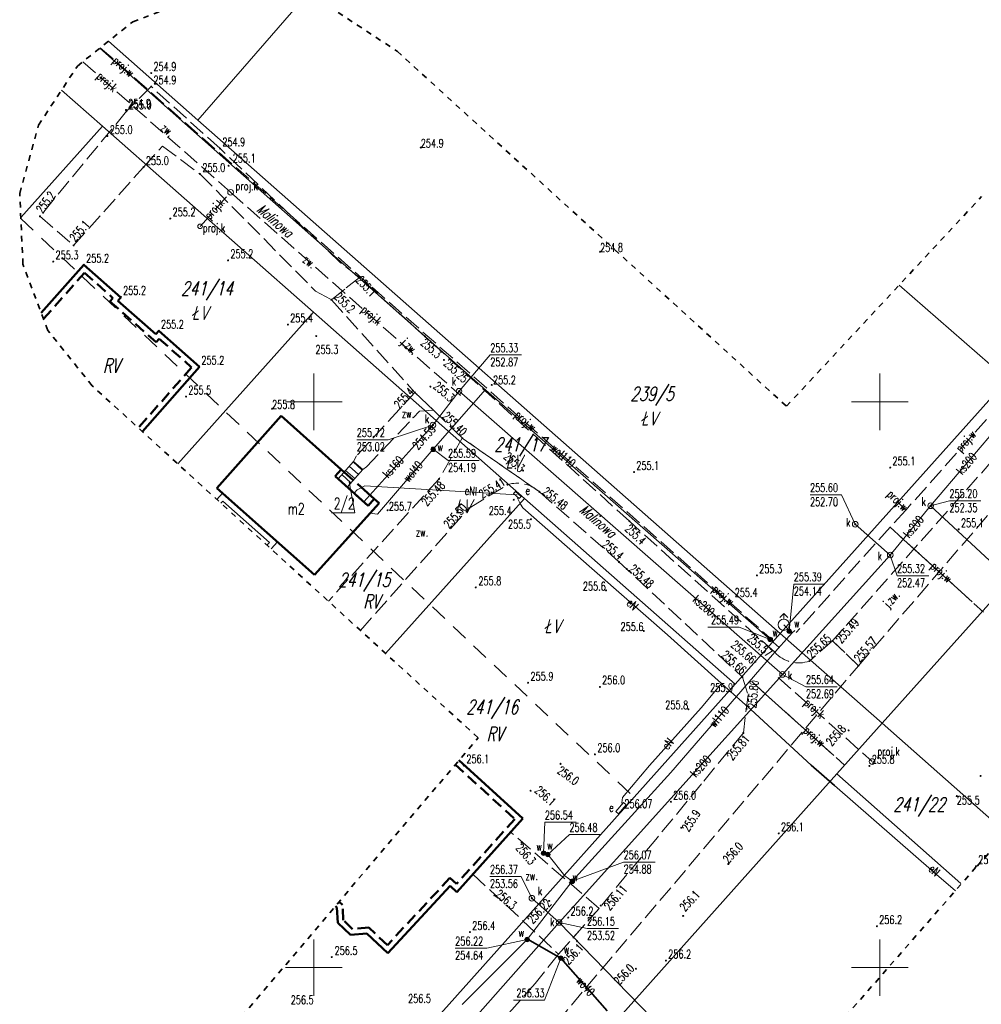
# Model space of a CAD drawing. Header units: metres. Extents: x 7443272 to 7443636, y 5636784 to 5637178.
# Tile 8 of 17: x 7443474 to 7443559, y 5636897 to 5636984. Entities that reach past the tile are written whole.
import ezdxf
from ezdxf.enums import TextEntityAlignment as Align

# ---------------------------------------------------------------- set-up
doc = ezdxf.new("R2010")
doc.units = ezdxf.units.M
doc.header["$MEASUREMENT"] = 0
for name, pattern in [('1', [0]), ('1_OTBB', [0]), ('1_OTKJ', [2, 1.5, -0.5]), ('1_OTKU', [2, 1.5, -0.5]), ('1_SUEP_A', [0]), ('1_SUES', [0]), ('1_SUKP', [0]), ('1_SULO', [0]), ('1_SUPP_P', [2, 1.5, -0.5]), ('1_SUUP_P', [0]), ('1_SUWP', [0]), ('2_EGBU_A', [0]), ('2_OTBB', [0]), ('2_OTBB_W', [1.5, 1, -0.5]), ('2_OTKJ', [2, 1.5, -0.5]), ('2_OTKU', [2, 1.5, -0.5]), ('2_SUEP_A', [0]), ('2_SUES', [0]), ('2_SUKP', [0]), ('2_SULO', [0]), ('2_SUPP_P', [2, 1.5, -0.5]), ('2_SUUP_P', [0]), ('2_SUWP', [0]), ('3', [1, 0.5, -0.5]), ('3_EGBA', [2.5, 2, -0.5]), ('3_EGBS', [0]), ('3_EGBSG', [0]), ('3_EGBT', [0]), ('3_EGBU_A', [0]), ('3_SUUP_P', [0]), ('4', [2.5, 1.5, -1])]:
    doc.linetypes.add(name, pattern=pattern)
doc.layers.get('0').update_dxf_attribs({"color": 250, "linetype": 'CONTINUOUS', "lineweight": 100})
for name, color, linetype, lineweight, true_color in [('EADOD_T_0', 7, 'CONTINUOUS', 18, 0x7d7d7d), ('OTBB_L_1', 7, '1_OTBB', 50, 0x7d7d7d), ('OTK_E_T_0', 7, 'CONTINUOUS', 0, 0x7d7d7d), ('OTK_E_T_3', 7, 'CONTINUOUS', 0, 0x7d7d7d), ('OTK_L_0', 7, '1_OTKJ', 18, 0x7d7d7d), ('OTK_L_4', 7, '1_OTKU', 18, 0x7d7d7d), ('OTR_T_0', 7, 'CONTINUOUS', 18, 0x7d7d7d), ('OTR_T_1', 7, 'CONTINUOUS', 18, 0x7d7d7d), ('P_SUL_L_1', 7, '2_SUUP_P', 35, 0x7d7d7d), ('SUL_L_1', 7, '2_SULO', 35, 0x7d7d7d)]:
    doc.layers.add(name, color=color, linetype=linetype, lineweight=lineweight, true_color=true_color)
for name, color, linetype, lineweight in [('EGBB_E_T_0', 7, 'CONTINUOUS', 20), ('EGBB_L_0', 7, '2_EGBU_A', 50), ('EGBC_E_T_3', 7, 'CONTINUOUS', 20), ('EGBC_L_3', 7, '3_EGBA', 50), ('EGBE_L_0', 7, '3_EGBT', 18), ('EGBE_L_3', 7, '3_EGBS', 18), ('EUZOU_T_0', 96, 'CONTINUOUS', 25), ('EUZPU_L_4', 96, '4', 18), ('GRANICE_EWID_L_0', 3, '1', 18), ('KRZYZE_L_0', 7, '1', 0), ('NUMERY_DZIALEK_T_0', 3, 'CONTINUOUS', 25), ('P_SUK_E_T_6', 34, 'CONTINUOUS', 0), ('P_SUK_L_5', 34, '3_SUUP_P', 18), ('P_SUK_T_3', 34, 'CONTINUOUS', 18), ('P_SUKP_E_T_0', 34, 'CONTINUOUS', 0), ('P_SUKP_L_0', 34, '2_SUPP_P', 18), ('P_SUWP_E_T_0', 5, 'CONTINUOUS', 0), ('P_SUWP_L_0', 5, '2_SUPP_P', 18), ('SUE_E_T_1', 1, 'CONTINUOUS', 0), ('SUE_L_1', 1, '2_SUES', 18), ('SUEP_E_T_0', 1, 'CONTINUOUS', 0), ('SUEP_L_0', 1, '2_SUEP_A', 18), ('SUK_E_T_4', 34, 'CONTINUOUS', 0), ('SUK_T_3', 34, 'CONTINUOUS', 18), ('SUKP_E_T_0', 34, 'CONTINUOUS', 0), ('SUKP_L_0', 34, '2_SUKP', 18), ('SUKR_T_0', 34, 'CONTINUOUS', 18), ('SUW_E_T_2', 5, 'CONTINUOUS', 0), ('SUW_T_2', 5, 'CONTINUOUS', 18), ('SUW_T_5', 5, 'CONTINUOUS', 18), ('SUWP_E_T_0', 5, 'CONTINUOUS', 0), ('SUWP_L_0', 5, '2_SUWP', 18), ('SUWR_T_0', 5, 'CONTINUOUS', 18), ('ZAKRES_L_2', 1, '3', 35)]:
    doc.layers.add(name, color=color, linetype=linetype, lineweight=lineweight)
doc.styles.get("Standard").update_dxf_attribs({"font": 'Simplex.SHX', "width": 0.75})

# ---------------------------------------------------------------- blocks, each defined once
blk = doc.blocks.new('1_SUKS')
at = {"linetype": 'Continuous'}
blk.add_circle((0, 0), 0.25, dxfattribs=at)
blk = doc.blocks.new('1_SUPS')
at = {"linetype": 'Continuous'}
blk.add_circle((0, 0), 0.0625, dxfattribs=at)
blk = doc.blocks.new('1_SUWW')
at = {"linetype": 'Continuous'}
for radius in [0.2, 0.175, 0.15, 0.125, 0.1, 0.075, 0.05, 0.025, 0.00715]:
    blk.add_circle((0, 0), radius, dxfattribs=at)
blk = doc.blocks.new('1_SUWH')
at = {"linetype": 'Continuous'}
for p, q in [((0, 1), (-0.35355, 0.64645)), ((0, 1), (0.35355, 0.64645)), ((0, 0.5), (0, 1))]:
    blk.add_line(p, q, dxfattribs=at)
blk.add_circle((0, 0), 0.5, dxfattribs=at)
blk = doc.blocks.new('2_OTRN')
at = {"linetype": 'Continuous'}
blk.add_circle((0, 0), 0.045, dxfattribs=at)
blk = doc.blocks.new('2_OTRS')
at = {"linetype": 'Continuous'}
blk.add_circle((0, 0), 0.045, dxfattribs=at)

msp = doc.modelspace()

# ---------------------------------------------------------------- linework, layer by layer
at = {"layer": 'EGBB_L_0', "linetype": '3_EGBU_A'}
for p, q in [((7443497.111, 5636948.752), (7443491.419, 5636942.378)), ((7443502.407, 5636944.03), (7443497.111, 5636948.752)), ((7443501.867, 5636943.425), (7443502.407, 5636944.03)), ((7443504.793, 5636940.816), (7443501.867, 5636943.425)), ((7443491.419, 5636942.378), (7443500.044, 5636934.703)), ((7443505.332, 5636941.421), (7443504.793, 5636940.816)), ((7443505.75, 5636941.048), (7443505.332, 5636941.421)), ((7443500.044, 5636934.703), (7443505.75, 5636941.048))]:
    msp.add_line(p, q, dxfattribs=at)
at = {"layer": 'EGBC_E_T_3', "linetype": 'Continuous'}
for p in [(7443503.101, 5636942.917), (7443501.542, 5636940.184)]:
    msp.add_line(p, (7443503.605, 5636940.184), dxfattribs=at)
at = {"layer": 'EGBC_L_3', "linetype": '3_EGBA'}
for p, q in [((7443502.407, 5636944.03), (7443501.867, 5636943.425)), ((7443505.332, 5636941.421), (7443502.407, 5636944.03)), ((7443501.867, 5636943.425), (7443504.793, 5636940.816)), ((7443504.793, 5636940.816), (7443505.332, 5636941.421))]:
    msp.add_line(p, q, dxfattribs=at)
at = {"layer": 'EGBE_L_0', "linetype": '3_EGBT'}
for p, q in [((7443491.912, 5636941.939), (7443491.41, 5636941.379)), ((7443491.78, 5636941.042), (7443491.952, 5636941.234)), ((7443496.77, 5636937.616), (7443491.912, 5636941.939)), ((7443491.952, 5636941.234), (7443496.062, 5636937.577)), ((7443496.062, 5636937.577), (7443495.844, 5636937.334)), ((7443496.214, 5636936.997), (7443496.77, 5636937.616))]:
    msp.add_line(p, q, dxfattribs=at)
at = {"layer": 'EGBE_L_3', "linetype": '3_EGBSG'}
msp.add_line((7443503.504, 5636944.738), (7443502.126, 5636943.194), dxfattribs=at)
at = {"layer": 'EGBE_L_3', "linetype": '3_EGBS'}
for p, q in [((7443503.458, 5636944.686), (7443504.267, 5636943.964)), ((7443504.316, 5636944.019), (7443503.504, 5636944.738)), ((7443502.792, 5636943.94), (7443503.602, 5636943.218)), ((7443502.936, 5636942.472), (7443504.316, 5636944.019)), ((7443503.125, 5636944.313), (7443503.934, 5636943.591)), ((7443502.126, 5636943.194), (7443502.936, 5636942.472)), ((7443502.459, 5636943.567), (7443503.269, 5636942.845))]:
    msp.add_line(p, q, dxfattribs=at)
msp.add_point((7443502.126, 5636943.194), dxfattribs=at)
at = {"layer": 'EUZPU_L_4', "linetype": '4'}
msp.add_line((7443474.105, 5636966.188), (7443528.276, 5636915.074), dxfattribs=at)
at = {"layer": 'GRANICE_EWID_L_0', "linetype": '1'}
for p, q in [((7443498.819, 5636985.325), (7443489.75, 5636974.9)), ((7443481.854, 5636981.873), (7443489.75, 5636974.9)), ((7443477.703, 5636977.549), (7443481.33, 5636974.35)), ((7443481.33, 5636974.35), (7443474.101, 5636966.273)), ((7443481.33, 5636974.35), (7443499.96, 5636957.91)), ((7443541.2, 5636929.53), (7443489.75, 5636974.9)), ((7443561.26, 5636951.97), (7443551.708, 5636960.315)), ((7443499.96, 5636957.91), (7443487.972, 5636944.514)), ((7443499.96, 5636957.91), (7443518.6, 5636941.47)), ((7443561.26, 5636951.97), (7443541.2, 5636929.53)), ((7443550.2, 5636921.59), (7443570.3, 5636944.08)), ((7443518.6, 5636941.47), (7443506.334, 5636927.766)), ((7443518.6, 5636941.47), (7443537.2, 5636925.06)), ((7443541.2, 5636929.53), (7443537.2, 5636925.06)), ((7443550.2, 5636921.59), (7443541.2, 5636929.53)), ((7443537.2, 5636925.06), (7443500.42, 5636883.9)), ((7443550.2, 5636921.59), (7443546.2, 5636917.12)), ((7443550.2, 5636921.59), (7443561.24, 5636911.832)), ((7443546.2, 5636917.12), (7443509.39, 5636875.93)), ((7443546.2, 5636917.12), (7443557.154, 5636907.44))]:
    msp.add_line(p, q, dxfattribs=at)
at = {"layer": 'KRZYZE_L_0', "linetype": '1'}
for p, q in [((7443500, 5636947.5), (7443500, 5636952.5)), ((7443550, 5636947.5), (7443550, 5636952.5)), ((7443497.5, 5636950), (7443502.5, 5636950)), ((7443547.5, 5636950), (7443552.5, 5636950)), ((7443500, 5636897.5), (7443500, 5636902.5)), ((7443550, 5636897.5), (7443550, 5636902.5)), ((7443497.5, 5636900), (7443502.5, 5636900)), ((7443547.5, 5636900), (7443552.5, 5636900))]:
    msp.add_line(p, q, dxfattribs=at)
at = {"layer": 'OTBB_L_1', "linetype": '2_OTBB'}
for p, q in [((7443479.672, 5636962.109), (7443475.913, 5636957.852)), ((7443482.948, 5636959.217), (7443479.672, 5636962.109)), ((7443482.681, 5636958.915), (7443482.948, 5636959.217)), ((7443486.018, 5636955.969), (7443482.681, 5636958.915)), ((7443486.286, 5636956.273), (7443486.018, 5636955.969)), ((7443489.899, 5636953.084), (7443486.286, 5636956.273)), ((7443484.849, 5636947.363), (7443489.899, 5636953.084)), ((7443518.44, 5636913.17), (7443512.812, 5636918.321)), ((7443512.62, 5636906.68), (7443518.44, 5636913.17)), ((7443506.52, 5636901.29), (7443512.037, 5636907.222)), ((7443512.037, 5636907.222), (7443512.62, 5636906.68)), ((7443501.899, 5636905.439), (7443502.03, 5636905.32)), ((7443502.03, 5636905.32), (7443502.1, 5636903.97)), ((7443502.1, 5636903.97), (7443503.24, 5636902.89)), ((7443503.24, 5636902.89), (7443504.66, 5636903.02)), ((7443504.66, 5636903.02), (7443506.52, 5636901.29))]:
    msp.add_line(p, q, dxfattribs=at)
at = {"layer": 'OTBB_L_1', "linetype": '2_OTBB_W'}
for p, q in [((7443476.113, 5636957.322), (7443479.716, 5636961.404)), ((7443479.716, 5636961.404), (7443482.242, 5636959.173)), ((7443482.242, 5636959.173), (7443481.975, 5636958.871)), ((7443481.975, 5636958.871), (7443486.062, 5636955.263)), ((7443486.062, 5636955.263), (7443486.33, 5636955.567)), ((7443486.33, 5636955.567), (7443489.193, 5636953.04)), ((7443489.193, 5636953.04), (7443484.479, 5636947.7)), ((7443512.488, 5636917.939), (7443517.737, 5636913.135)), ((7443517.737, 5636913.135), (7443512.588, 5636907.393)), ((7443512.012, 5636907.929), (7443506.494, 5636901.997)), ((7443512.588, 5636907.393), (7443512.012, 5636907.929)), ((7443502.519, 5636905.551), (7443502.222, 5636905.821)), ((7443502.589, 5636904.196), (7443502.519, 5636905.551)), ((7443503.42, 5636903.408), (7443502.589, 5636904.196)), ((7443504.837, 5636903.538), (7443503.42, 5636903.408)), ((7443506.494, 5636901.997), (7443504.837, 5636903.538))]:
    msp.add_line(p, q, dxfattribs=at)
at = {"layer": 'OTK_L_0', "linetype": '2_OTKJ'}
for p, q in [((7443504.015, 5636960.999), (7443501.55, 5636959.017)), ((7443527.87, 5636939.45), (7443504.015, 5636960.999)), ((7443501.55, 5636959.017), (7443508.914, 5636950.828)), ((7443508.914, 5636950.828), (7443510.567, 5636949.253)), ((7443510.567, 5636949.253), (7443513.108, 5636946.791)), ((7443513.108, 5636946.791), (7443519.916, 5636942.045)), ((7443559.962, 5636944.831), (7443545.819, 5636928.886)), ((7443548.098, 5636926.675), (7443562.18, 5636943.052)), ((7443519.916, 5636942.045), (7443526.95, 5636935.86)), ((7443540.716, 5636927.867), (7443527.87, 5636939.45)), ((7443526.95, 5636935.86), (7443537.855, 5636925.673)), ((7443545.819, 5636928.886), (7443543.774, 5636927.094)), ((7443545.819, 5636928.886), (7443548.098, 5636926.675)), ((7443548.098, 5636926.675), (7443545.819, 5636928.886)), ((7443525.388, 5636899.81), (7443548.098, 5636926.675)), ((7443537.855, 5636925.673), (7443538.35, 5636924.1)), ((7443538.35, 5636924.1), (7443537.938, 5636920.739)), ((7443537.938, 5636920.739), (7443534.242, 5636916.242)), ((7443534.242, 5636916.242), (7443530.196, 5636911.32)), ((7443530.196, 5636911.32), (7443525.196, 5636905.236)), ((7443525.196, 5636905.236), (7443521.61, 5636901.196)), ((7443521.61, 5636901.196), (7443519.543, 5636898.601)), ((7443511.122, 5636882.934), (7443525.388, 5636899.81)), ((7443519.543, 5636898.601), (7443514.59, 5636892.98))]:
    msp.add_line(p, q, dxfattribs=at)
msp.add_arc((7443542.827, 5636929.781), 2.85, 222.20968, 289.41825, dxfattribs=at)
at = {"layer": 'OTK_L_4', "linetype": '2_OTKU'}
for p, q in [((7443485.623, 5636977.859), (7443483.437, 5636975.674)), ((7443491.706, 5636972.382), (7443485.623, 5636977.859)), ((7443483.437, 5636975.674), (7443475.795, 5636966.4)), ((7443484.949, 5636970.734), (7443486.619, 5636972.604)), ((7443486.619, 5636972.604), (7443489.943, 5636970.12)), ((7443502.33, 5636962.31), (7443491.706, 5636972.382)), ((7443478.766, 5636963.814), (7443484.949, 5636970.734)), ((7443489.943, 5636970.12), (7443500.13, 5636959.78)), ((7443475.795, 5636966.4), (7443478.766, 5636963.814)), ((7443504.015, 5636960.999), (7443502.33, 5636962.31)), ((7443501.55, 5636959.017), (7443504.015, 5636960.999)), ((7443500.13, 5636959.78), (7443501.55, 5636959.017)), ((7443508.914, 5636950.828), (7443503.764, 5636945.228)), ((7443510.567, 5636949.253), (7443508.914, 5636950.828)), ((7443504.634, 5636944.256), (7443509.329, 5636949.167)), ((7443509.329, 5636949.167), (7443510.567, 5636949.253)), ((7443513.108, 5636946.791), (7443511.052, 5636943.184)), ((7443519.916, 5636942.045), (7443513.108, 5636946.791)), ((7443503.764, 5636945.228), (7443503.504, 5636944.738)), ((7443503.504, 5636944.738), (7443504.316, 5636944.019)), ((7443504.316, 5636944.019), (7443504.634, 5636944.256)), ((7443511.052, 5636943.184), (7443501.273, 5636932.383)), ((7443513.72, 5636940.614), (7443517.099, 5636942.681)), ((7443504.102, 5636929.802), (7443513.72, 5636940.614)), ((7443517.375, 5636911.983), (7443514.045, 5636908.269)), ((7443525.196, 5636905.236), (7443517.375, 5636911.983)), ((7443514.045, 5636908.269), (7443521.61, 5636901.196)), ((7443521.61, 5636901.196), (7443525.196, 5636905.236))]:
    msp.add_line(p, q, dxfattribs=at)
msp.add_arc((7443517.954, 5636939.913), 2.897, 47.38573, 107.1693, dxfattribs=at)
at = {"layer": 'P_SUK_L_5', "linetype": '1_SUUP_P'}
msp.add_circle((7443489.94, 5636965.503), 0.2, dxfattribs=at)
at = {"layer": 'P_SUKP_L_0', "linetype": '1_SUPP_P'}
for p, q in [((7443479.572, 5636980.049), (7443492.634, 5636968.514)), ((7443489.94, 5636965.503), (7443492.634, 5636968.514)), ((7443492.634, 5636968.514), (7443512.957, 5636950.566)), ((7443541.022, 5636925.648), (7443549.316, 5636918.209))]:
    msp.add_line(p, q, dxfattribs=at)
at = {"layer": 'P_SUL_L_1', "linetype": '1_SUUP_P'}
for p, q in [((7443551.797, 5636938.112), (7443558.142, 5636932.327)), ((7443539.608, 5636924.437), (7443545.943, 5636918.736))]:
    msp.add_line(p, q, dxfattribs=at)
at = {"layer": 'P_SUWP_L_0', "linetype": '1_SUPP_P'}
for p, q in [((7443481.125, 5636981.29), (7443539.973, 5636929.424)), ((7443564.747, 5636954.413), (7443552.284, 5636940.42)), ((7443551.507, 5636941.208), (7443552.284, 5636940.42)), ((7443552.284, 5636940.42), (7443550.902, 5636938.929)), ((7443550.902, 5636938.929), (7443542.607, 5636929.628)), ((7443550.902, 5636938.929), (7443559.157, 5636931.402)), ((7443539.973, 5636929.424), (7443540.522, 5636928.939)), ((7443538.704, 5636925.251), (7443546.886, 5636917.887))]:
    msp.add_line(p, q, dxfattribs=at)
at = {"layer": 'SUE_L_1', "linetype": '1_SUES'}
for p, q in [((7443517.8, 5636942.08), (7443517.63, 5636941.9)), ((7443518.3, 5636941.63), (7443517.8, 5636942.08)), ((7443517.63, 5636941.9), (7443518.14, 5636941.45)), ((7443518.14, 5636941.45), (7443518.3, 5636941.63)), ((7443527.34, 5636914.58), (7443526.67, 5636913.8)), ((7443526.9, 5636913.6), (7443527.57, 5636914.38)), ((7443527.57, 5636914.38), (7443527.34, 5636914.58)), ((7443526.67, 5636913.8), (7443526.9, 5636913.6))]:
    msp.add_line(p, q, dxfattribs=at)
at = {"layer": 'SUEP_L_0', "linetype": '1_SUEP_A'}
for p, q in [((7443503.812, 5636942.233), (7443503.539, 5636941.934)), ((7443504.51, 5636942.584), (7443503.812, 5636942.233)), ((7443517.959, 5636941.783), (7443504.51, 5636942.584)), ((7443518.02, 5636941.55), (7443517.99, 5636941.5)), ((7443517.99, 5636941.5), (7443518.24, 5636940.97)), ((7443518.24, 5636940.97), (7443518.45, 5636940.64)), ((7443518.45, 5636940.64), (7443523.11, 5636936.55)), ((7443523.11, 5636936.55), (7443531.24, 5636929.42)), ((7443531.24, 5636929.42), (7443536, 5636925.11)), ((7443536, 5636925.11), (7443534.22, 5636922.96)), ((7443536, 5636925.11), (7443536.34, 5636924.81)), ((7443536.34, 5636924.81), (7443538.61, 5636922.8)), ((7443534.22, 5636922.96), (7443529.65, 5636917.87)), ((7443538.61, 5636922.8), (7443543.93, 5636917.88)), ((7443529.65, 5636917.87), (7443527.26, 5636915.05)), ((7443543.93, 5636917.88), (7443545.99, 5636916.09)), ((7443545.99, 5636916.09), (7443554.8, 5636908.4)), ((7443527.26, 5636915.05), (7443527.19, 5636914.55)), ((7443527.19, 5636914.55), (7443527.26, 5636914.48)), ((7443554.8, 5636908.4), (7443556.67, 5636906.794))]:
    msp.add_line(p, q, dxfattribs=at)
at = {"layer": 'SUKP_L_0', "linetype": '1_SUKP'}
for p, q in [((7443554.482, 5636940.814), (7443563.961, 5636951.979)), ((7443510.513, 5636947.948), (7443512.819, 5636950.935)), ((7443512.819, 5636950.935), (7443541.397, 5636925.91)), ((7443510.513, 5636947.948), (7443504.41, 5636941.157)), ((7443550.917, 5636936.46), (7443554.482, 5636940.814)), ((7443562.659, 5636933.186), (7443554.482, 5636940.814)), ((7443547.821, 5636939.185), (7443550.917, 5636936.46)), ((7443541.397, 5636925.91), (7443550.917, 5636936.46)), ((7443521.664, 5636903.99), (7443541.397, 5636925.91)), ((7443519.251, 5636906.136), (7443521.664, 5636903.99)), ((7443500.023, 5636879.586), (7443521.664, 5636903.99)), ((7443521.664, 5636903.99), (7443529.823, 5636895.581))]:
    msp.add_line(p, q, dxfattribs=at)
at = {"layer": 'SUKR_T_0', "linetype": 'Continuous'}
for p, q in [((7443512.819, 5636950.935), (7443515.577, 5636954.142)), ((7443515.577, 5636954.142), (7443518.346, 5636954.142)), ((7443510.513, 5636947.948), (7443506.554, 5636946.649)), ((7443503.786, 5636946.649), (7443506.554, 5636946.649)), ((7443543.83, 5636941.791), (7443546.599, 5636941.791)), ((7443547.821, 5636939.185), (7443546.599, 5636941.791)), ((7443554.482, 5636940.814), (7443556.144, 5636941.262)), ((7443556.144, 5636941.262), (7443558.913, 5636941.262)), ((7443550.917, 5636936.46), (7443551.514, 5636934.633)), ((7443551.514, 5636934.633), (7443554.31, 5636934.633)), ((7443541.397, 5636925.91), (7443543.466, 5636924.821)), ((7443543.466, 5636924.821), (7443546.235, 5636924.821)), ((7443515.551, 5636908.048), (7443518.293, 5636908.048)), ((7443519.251, 5636906.136), (7443518.293, 5636908.048)), ((7443521.664, 5636903.99), (7443524.124, 5636903.462)), ((7443524.124, 5636903.462), (7443526.893, 5636903.462))]:
    msp.add_line(p, q, dxfattribs=at)
at = {"layer": 'SUL_L_1', "linetype": '1_SULO'}
for p, q in [((7443538.61, 5636922.8), (7443536.34, 5636924.81)), ((7443543.93, 5636917.88), (7443538.61, 5636922.8)), ((7443545.99, 5636916.09), (7443543.93, 5636917.88)), ((7443521.81, 5636900.843), (7443518.858, 5636902.532)), ((7443525.917, 5636896.177), (7443521.81, 5636900.843))]:
    msp.add_line(p, q, dxfattribs=at)
at = {"layer": 'SUWP_L_0', "linetype": '1_SUWP'}
for p, q in [((7443481.073, 5636981.249), (7443513.993, 5636952.099)), ((7443513.993, 5636952.099), (7443540.314, 5636928.994)), ((7443510.532, 5636945.805), (7443515.156, 5636951.078)), ((7443505.627, 5636940.073), (7443510.532, 5636945.805)), ((7443504.948, 5636940.156), (7443505.627, 5636940.073)), ((7443541.5, 5636930.3), (7443542.035, 5636929.759)), ((7443542.474, 5636929.804), (7443542.263, 5636929.573)), ((7443540.314, 5636928.994), (7443541.102, 5636928.277)), ((7443542.263, 5636929.573), (7443540.52, 5636927.628)), ((7443542.035, 5636929.759), (7443542.263, 5636929.573)), ((7443540.52, 5636927.628), (7443531.526, 5636917.259)), ((7443531.526, 5636917.259), (7443522.823, 5636907.635)), ((7443520.663, 5636909.997), (7443520.289, 5636910.11)), ((7443522.156, 5636908.114), (7443520.663, 5636909.997)), ((7443522.823, 5636907.635), (7443522.156, 5636908.114)), ((7443522.823, 5636907.635), (7443518.832, 5636902.485)), ((7443518.832, 5636902.485), (7443513.109, 5636896.734)), ((7443521.81, 5636900.843), (7443518.832, 5636902.485)), ((7443525.917, 5636896.177), (7443521.81, 5636900.843))]:
    msp.add_line(p, q, dxfattribs=at)
at = {"layer": 'SUWR_T_0', "linetype": 'Continuous'}
for p, q in [((7443510.532, 5636945.805), (7443511.845, 5636944.821)), ((7443511.845, 5636944.821), (7443514.587, 5636944.821)), ((7443541.991, 5636929.727), (7443542.397, 5636933.899)), ((7443542.397, 5636933.899), (7443545.138, 5636933.899)), ((7443534.787, 5636930.093), (7443537.556, 5636930.093)), ((7443540.314, 5636928.994), (7443537.556, 5636930.093)), ((7443520.289, 5636910.11), (7443520.401, 5636912.851)), ((7443520.401, 5636912.851), (7443523.17, 5636912.851)), ((7443520.663, 5636909.997), (7443522.576, 5636911.764)), ((7443522.576, 5636911.764), (7443525.344, 5636911.764)), ((7443522.823, 5636907.635), (7443527.36, 5636909.334)), ((7443527.36, 5636909.334), (7443530.156, 5636909.334)), ((7443518.832, 5636902.485), (7443515.277, 5636901.716)), ((7443512.481, 5636901.716), (7443515.277, 5636901.716)), ((7443521.81, 5636900.843), (7443520.37, 5636897.135)), ((7443517.628, 5636897.135), (7443520.37, 5636897.135))]:
    msp.add_line(p, q, dxfattribs=at)
at = {"layer": 'ZAKRES_L_2', "linetype": '3'}
for p, q in [((7443483.991, 5636983.581), (7443489.847, 5636985.786)), ((7443502.131, 5636984.415), (7443507.357, 5636980.973)), ((7443479.103, 5636979.674), (7443483.991, 5636983.581)), ((7443507.357, 5636980.973), (7443541.747, 5636949.606)), ((7443475.661, 5636974.448), (7443479.103, 5636979.674)), ((7443474.003, 5636968.415), (7443475.661, 5636974.448)), ((7443474.29, 5636962.164), (7443474.003, 5636968.415)), ((7443541.747, 5636949.606), (7443558.976, 5636968.129)), ((7443476.495, 5636956.308), (7443474.29, 5636962.164)), ((7443480.401, 5636951.42), (7443476.495, 5636956.308)), ((7443514.502, 5636920.316), (7443480.401, 5636951.42)), ((7443588.893, 5636941.562), (7443558.482, 5636908.867)), ((7443487.172, 5636888.055), (7443514.502, 5636920.316)), ((7443558.482, 5636908.867), (7443517.056, 5636861.464))]:
    msp.add_line(p, q, dxfattribs=at)

# ---------------------------------------------------------------- block references
at = {"layer": 'OTR_T_0'}
for p in [(7443511.479, 5636953.708), (7443513.108, 5636946.791), (7443511.052, 5636943.184), (7443517.099, 5636942.681), (7443519.916, 5636942.045), (7443513.72, 5636940.614), (7443527.633, 5636935.236), (7443545.819, 5636928.886), (7443540.716, 5636927.867), (7443538.998, 5636927.04), (7443543.774, 5636927.094), (7443548.098, 5636926.675), (7443537.855, 5636925.673), (7443538.215, 5636922.883), (7443537.938, 5636920.739), (7443527.225, 5636913.907), (7443520.782, 5636905.899), (7443525.34, 5636905.485)]:
    msp.add_blockref('2_OTRS', p, dxfattribs=at)
at = {"layer": 'OTR_T_1'}
for p in [(7443485.621, 5636979.051), (7443485.623, 5636977.859), (7443483.383, 5636975.788), (7443483.437, 5636975.674), (7443481.757, 5636973.476), (7443509.44, 5636972.47), (7443491.706, 5636972.382), (7443484.949, 5636970.734), (7443492.455, 5636970.86), (7443489.943, 5636970.12), (7443475.795, 5636966.4), (7443487.31, 5636966.195), (7443478.766, 5636963.814), (7443525.28, 5636963.26), (7443476.972, 5636962.391), (7443479.676, 5636962.105), (7443492.417, 5636962.502), (7443504.015, 5636960.999), (7443482.939, 5636959.268), (7443501.55, 5636959.017), (7443497.7, 5636956.825), (7443486.285, 5636956.272), (7443509.799, 5636955.782), (7443489.855, 5636953.097), (7443508.914, 5636950.828), (7443510.29, 5636951.34), (7443515.714, 5636951.499), (7443488.701, 5636950.46), (7443496.306, 5636949.394), (7443518.48, 5636943.93), (7443528.28, 5636943.79), (7443550.91, 5636944.19), (7443506.501, 5636940.418), (7443519.17, 5636939.62), (7443527.87, 5636939.45), (7443556.96, 5636938.73), (7443526.95, 5636935.86), (7443539.14, 5636934.66), (7443514.29, 5636933.6), (7443525.81, 5636933.33), (7443536.694, 5636932.513), (7443529.14, 5636929.75), (7443518.92, 5636925.17), (7443525.26, 5636924.81), (7443537.13, 5636925.03), (7443533.09, 5636922.83), (7443547.23, 5636920.96), (7443524.82, 5636918.85), (7443513.24, 5636917.86), (7443521.79, 5636918.01), (7443549.08, 5636917.83), (7443558.9, 5636916.94), (7443519.14, 5636915.63), (7443556.798, 5636915.168), (7443531.54, 5636914.66), (7443541.06, 5636911.86), (7443558.49, 5636908.96), (7443532.62, 5636904.57), (7443522.47, 5636904.43), (7443549.74, 5636903.66), (7443513.78, 5636903.14), (7443523.25, 5636902.34), (7443501.57, 5636900.93), (7443531.1, 5636900.62), (7443528.45, 5636899.9)]:
    msp.add_blockref('2_OTRN', p, dxfattribs=at)
for p, rotation in [((7443500.205, 5636955.812), 359.999997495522), ((7443517.654, 5636941.34), 359.999997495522), ((7443532.45, 5636912.36), 56.4047030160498), ((7443518.35, 5636911.04), 310.2931651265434), ((7443536.61, 5636909.15), 47.6079384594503), ((7443515.95, 5636906.39), 320.092229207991)]:
    msp.add_blockref('2_OTRN', p, dxfattribs=dict(at, rotation=rotation))
at = {"layer": 'P_SUK_T_3'}
for p in [(7443492.634, 5636968.514), (7443549.316, 5636918.209)]:
    msp.add_blockref('1_SUKS', p, dxfattribs=at)
at = {"layer": 'SUK_T_3'}
for p in [(7443512.819, 5636950.935), (7443510.513, 5636947.948), (7443554.482, 5636940.814), (7443547.821, 5636939.185), (7443550.917, 5636936.46), (7443541.397, 5636925.91), (7443519.251, 5636906.136), (7443521.664, 5636903.99)]:
    msp.add_blockref('1_SUKS', p, dxfattribs=at)
at = {"layer": 'SUKR_T_0'}
for p in [(7443512.819, 5636950.935), (7443510.278, 5636947.687), (7443510.513, 5636947.948), (7443554.482, 5636940.814), (7443547.821, 5636939.185), (7443550.917, 5636936.46), (7443541.397, 5636925.91), (7443519.251, 5636906.136), (7443521.664, 5636903.99)]:
    msp.add_blockref('1_SUPS', p, dxfattribs=at)
at = {"layer": 'SUW_T_2'}
msp.add_blockref('1_SUWH', (7443541.5, 5636930.3), dxfattribs=at)
at = {"layer": 'SUW_T_5'}
for p in [(7443510.532, 5636945.805), (7443541.991, 5636929.727), (7443540.314, 5636928.994), (7443520.289, 5636910.11), (7443520.663, 5636909.997), (7443522.823, 5636907.635), (7443518.832, 5636902.485), (7443521.81, 5636900.843)]:
    msp.add_blockref('1_SUWW', p, dxfattribs=at)
at = {"layer": 'SUWR_T_0'}
for p in [(7443510.532, 5636945.805), (7443540.314, 5636928.994), (7443541.991, 5636929.727), (7443520.289, 5636910.11), (7443520.663, 5636909.997), (7443522.823, 5636907.635), (7443518.832, 5636902.485), (7443521.81, 5636900.843)]:
    msp.add_blockref('1_SUPS', p, dxfattribs=at)

# ---------------------------------------------------------------- texts
at = {"layer": 'EADOD_T_0', "oblique": 15, "width": 0.7}
for rotation, p in [(319.00183, (7443495.459, 5636967.58)), (319.46385, (7443523.975, 5636941.016))]:
    msp.add_text('Malinowa', height=0.9, rotation=rotation, dxfattribs=at).set_placement(p, align=Align.TOP_LEFT)
at = {"layer": 'EGBB_E_T_0', "width": 0.7}
msp.add_text('m2', height=1, dxfattribs=at).set_placement((7443498.433, 5636940.545), align=Align.MIDDLE)
at = {"layer": 'EGBC_E_T_3', "width": 0.7}
msp.add_text('2/2', height=1, dxfattribs=at).set_placement((7443503.605, 5636940.517), align=Align.RIGHT)
at = {"layer": 'EUZOU_T_0', "oblique": 15, "width": 0.7}
for s, p in [('ŁV', (7443489.196, 5636958.467)), ('RV', (7443481.347, 5636953.819)), ('ŁV', (7443528.883, 5636949.148)), ('ŁV', (7443516.907, 5636945.335)), ('ŁV', (7443512.436, 5636941.393)), ('RV', (7443504.336, 5636932.984)), ('ŁV', (7443520.344, 5636930.797)), ('RV', (7443515.232, 5636921.278))]:
    msp.add_text(s, height=1.25, dxfattribs=at).set_placement(p, align=Align.TOP_LEFT)
at = {"layer": 'NUMERY_DZIALEK_T_0', "oblique": 15, "width": 0.7}
for s, p in [('241/14', (7443488.258, 5636959.393)), ('239/5', (7443527.954, 5636950.083)), ('241/17', (7443515.937, 5636945.609)), ('241/15', (7443502.15, 5636933.651)), ('241/16', (7443513.456, 5636922.407)), ('241/22', (7443551.175, 5636913.784))]:
    msp.add_text(s, height=1.25, dxfattribs=at).set_placement(p)
at = {"layer": 'OTK_E_T_0', "width": 0.7}
for rotation, p in [(315.04445, (7443508.367, 5636954.826)), (46.61811, (7443551.092, 5636932.499))]:
    msp.add_text('j.zw.', height=0.75, rotation=rotation, dxfattribs=at).set_placement(p, align=Align.MIDDLE)
at = {"layer": 'OTK_E_T_3', "width": 0.7}
for rotation, p in [(319.89909, (7443487.054, 5636974.012)), (321.88173, (7443499.599, 5636962.377))]:
    msp.add_text('zw.', height=0.75, rotation=rotation, dxfattribs=at).set_placement(p, align=Align.MIDDLE)
for p in [(7443508.313, 5636948.948), (7443509.548, 5636938.461), (7443519.239, 5636908.116)]:
    msp.add_text('zw.', height=0.75, dxfattribs=at).set_placement(p, align=Align.MIDDLE)
at = {"layer": 'OTR_T_0', "width": 0.7}
msp.add_text('255.25', height=0.75, rotation=316.57708, dxfattribs=at).set_placement((7443511.653, 5636953.588), align=Align.MIDDLE_LEFT)
for s, rotation, p in [('255.40', 315.89382, (7443513.066, 5636946.935)), ('255.41', 30.58536, (7443516.99, 5636942.695)), ('255.50', 47.99778, (7443513.589, 5636940.596)), ('255.66', 317.96224, (7443537.777, 5636925.886))]:
    msp.add_text(s, height=0.75, rotation=rotation, dxfattribs=at).set_placement(p, align=Align.RIGHT)
for s, rotation, p in [('255.48', 47.51977, (7443511.091, 5636943.051)), ('255.57', 318.80502, (7443540.571, 5636927.956)), ('255.81', 50.18584, (7443537.985, 5636920.645))]:
    msp.add_text(s, height=0.75, rotation=rotation, dxfattribs=at).set_placement(p, align=Align.TOP_RIGHT)
for s, rotation, p in [('255.48', 321.64895, (7443520.112, 5636941.948)), ('255.48', 317.6467, (7443527.777, 5636935.154)), ('255.65', 43.27733, (7443543.974, 5636927.294)), ('255.57', 49.85961, (7443548.216, 5636926.925))]:
    msp.add_text(s, height=0.75, rotation=rotation, dxfattribs=at).set_placement(p)
for s, rotation, p in [('255.49', 48.28243, (7443546.019, 5636929.086)), ('255.80', 85.07814, (7443538.33, 5636922.963)), ('256.11', 49.51687, (7443525.555, 5636905.493))]:
    msp.add_text(s, height=0.75, rotation=rotation, dxfattribs=at).set_placement(p, align=Align.TOP_LEFT)
for s, rotation, p in [('255.66', 319.25065, (7443538.892, 5636927.088)), ('256.22', 46.69895, (7443520.751, 5636905.886))]:
    msp.add_text(s, height=0.75, rotation=rotation, dxfattribs=at).set_placement(p, align=Align.MIDDLE_RIGHT)
msp.add_text('256.07', height=0.75, dxfattribs=at).set_placement((7443527.425, 5636914.107))
at = {"layer": 'OTR_T_1', "width": 0.7}
for s, p in [('254.9', (7443485.821, 5636979.251)), ('254.9', (7443485.823, 5636978.059)), ('254.9', (7443483.583, 5636975.988)), ('255.0', (7443483.637, 5636975.874)), ('255.0', (7443481.957, 5636973.676)), ('254.9', (7443491.906, 5636972.582)), ('254.9', (7443509.44, 5636972.47)), ('255.0', (7443485.149, 5636970.934)), ('255.1', (7443492.823, 5636971.155)), ('255.0', (7443490.143, 5636970.32)), ('255.2', (7443487.51, 5636966.395)), ('254.8', (7443525.28, 5636963.26)), ('255.3', (7443477.172, 5636962.591)), ('255.2', (7443479.876, 5636962.305)), ('255.2', (7443492.617, 5636962.702)), ('255.2', (7443483.139, 5636959.468)), ('255.4', (7443497.9, 5636957.025)), ('255.2', (7443486.485, 5636956.472)), ('255.3', (7443500.132, 5636954.244)), ('255.2', (7443490.055, 5636953.297)), ('255.2', (7443515.82, 5636951.556)), ('255.5', (7443488.901, 5636950.66)), ('255.8', (7443496.306, 5636949.394)), ('255.1', (7443528.48, 5636943.99)), ('255.1', (7443551.11, 5636944.39)), ('255.7', (7443506.62, 5636940.386)), ('255.4', (7443515.446, 5636940.012)), ('255.1', (7443557.16, 5636938.93)), ('255.3', (7443539.34, 5636934.86)), ('255.8', (7443514.529, 5636933.805)), ('255.4', (7443537.173, 5636932.771)), ('255.9', (7443519.133, 5636925.371)), ('256.0', (7443525.463, 5636925.039)), ('256.0', (7443525.038, 5636919.05)), ('256.1', (7443513.466, 5636918.069)), ('255.8', (7443549.28, 5636918.03)), ('256.0', (7443531.736, 5636914.854)), ('256.1', (7443541.26, 5636912.06)), ('255.9', (7443558.69, 5636909.16)), ('256.2', (7443522.67, 5636904.611)), ('256.2', (7443549.94, 5636903.86)), ('256.4', (7443513.984, 5636903.34)), ('256.5', (7443501.824, 5636901.131)), ('256.2', (7443531.3, 5636900.82)), ('256.5', (7443508.314, 5636896.899)), ('256.5', (7443497.95, 5636896.781))]:
    msp.add_text(s, height=0.75, dxfattribs=at).set_placement(p)
for s, rotation, p in [('255.2', 53.28279, (7443475.995, 5636966.6)), ('255.1', 48.78112, (7443478.9, 5636964.087)), ('255.2', 314.74835, (7443501.75, 5636959.217)), ('255.3', 318.45025, (7443510.485, 5636951.29)), ('256.1', 317.92889, (7443519.45, 5636915.573)), ('256.0', 47.60794, (7443536.61, 5636909.15)), ('256.3', 320.09223, (7443515.95, 5636906.39)), ('256.1', 46.49587, (7443532.771, 5636904.908))]:
    msp.add_text(s, height=0.75, rotation=rotation, dxfattribs=at).set_placement(p)
for s, rotation, p in [('255.1', 312.64498, (7443504.215, 5636961.199)), ('255.3', 317.71309, (7443509.872, 5636955.679)), ('255.4', 316.43535, (7443527.935, 5636939.243)), ('256.0', 324.06552, (7443521.861, 5636917.865)), ('255.9', 56.4047, (7443532.45, 5636912.36)), ('256.3', 310.29317, (7443518.35, 5636911.04))]:
    msp.add_text(s, height=0.75, rotation=rotation, dxfattribs=at).set_placement(p, align=Align.TOP_LEFT)
for s, rotation, p in [('255.4', 47.66944, (7443508.914, 5636950.828)), ('255.4', 319.8904, (7443526.945, 5636935.984)), ('255.8', 48.6802, (7443547.064, 5636921.047)), ('256.0', 46.44533, (7443528.358, 5636899.875))]:
    msp.add_text(s, height=0.75, rotation=rotation, dxfattribs=at).set_placement(p, align=Align.RIGHT)
msp.add_text('255.3', height=0.75, rotation=317.27, dxfattribs=at).set_placement((7443518.447, 5636943.975), align=Align.MIDDLE_RIGHT)
for s, p in [('255.5', (7443519.169, 5636939.561)), ('255.9', (7443537.035, 5636925.123))]:
    msp.add_text(s, height=0.75, dxfattribs=at).set_placement(p, align=Align.TOP_RIGHT)
for s, p in [('255.6', (7443525.786, 5636933.329)), ('255.6', (7443529.114, 5636929.753)), ('255.8', (7443533.062, 5636922.837))]:
    msp.add_text(s, height=0.75, dxfattribs=at).set_placement(p, align=Align.RIGHT)
msp.add_text('255.5', height=0.75, dxfattribs=at).set_placement((7443556.798, 5636915.168), align=Align.TOP_LEFT)
msp.add_text('256.1', height=0.75, rotation=46.90899, dxfattribs=at).set_placement((7443523.322, 5636902.192), align=Align.TOP_RIGHT)
at = {"layer": 'P_SUK_E_T_6', "width": 0.7}
for p in [(7443493.07, 5636968.704), (7443490.181, 5636964.998), (7443549.782, 5636918.734)]:
    msp.add_text('proj.k', height=0.75, dxfattribs=at).set_placement(p)
at = {"layer": 'P_SUKP_E_T_0', "width": 0.7}
for rotation, p in [(318.21244, (7443481.67, 5636978.197)), (47.925, (7443491.269, 5636966.989)), (318.52336, (7443505.028, 5636957.569)), (318.10898, (7443544.164, 5636922.83))]:
    msp.add_text('proj.k', height=0.75, rotation=rotation, dxfattribs=at).set_placement(p, align=Align.MIDDLE)
at = {"layer": 'P_SUWP_E_T_0', "width": 0.7}
for rotation, p in [(318.38796, (7443483.108, 5636979.542)), (318.73773, (7443518.623, 5636948.24)), (48.31117, (7443557.664, 5636946.461)), (314.58205, (7443551.507, 5636941.208)), (317.64053, (7443555.366, 5636934.858)), (318.68069, (7443536.106, 5636932.831)), (318.01203, (7443544.15, 5636920.35))]:
    msp.add_text('proj.w', height=0.75, rotation=rotation, dxfattribs=at).set_placement(p, align=Align.MIDDLE)
at = {"layer": 'SUE_E_T_1', "width": 0.7}
for p in [(7443518.69, 5636941.781), (7443526.081, 5636913.772)]:
    msp.add_text('e', height=0.75, dxfattribs=at).set_placement(p)
at = {"layer": 'SUEP_E_T_0', "width": 0.7}
for s, rotation, p in [('eNI', 356.31, (7443513.864, 5636942.127)), ('eN', 317.3854, (7443528.143, 5636932.096)), ('eN', 48.44521, (7443531.259, 5636919.778)), ('eN', 317.75194, (7443554.822, 5636908.595))]:
    msp.add_text(s, height=0.75, rotation=rotation, dxfattribs=at).set_placement(p, align=Align.MIDDLE)
at = {"layer": 'SUK_E_T_4', "width": 0.7}
for p in [(7443512.183, 5636951.436), (7443509.801, 5636948.121), (7443553.68, 5636940.814), (7443547.016, 5636938.972), (7443549.808, 5636936.002), (7443541.877, 5636925.46), (7443519.786, 5636906.392), (7443520.87, 5636903.654)]:
    msp.add_text('k', height=0.75, dxfattribs=at).set_placement(p)
at = {"layer": 'SUKP_E_T_0', "width": 0.7}
for s, rotation, p in [('ks200', 49.66899, (7443557.655, 5636944.551)), ('ks160', 47.12499, (7443506.999, 5636944.247)), ('ks200', 50.68983, (7443552.974, 5636938.973)), ('ks200', 318.79222, (7443534.445, 5636931.998)), ('ks200', 48.00556, (7443534.156, 5636917.809))]:
    msp.add_text(s, height=0.75, rotation=rotation, dxfattribs=at).set_placement(p, align=Align.MIDDLE)
at = {"layer": 'SUKR_T_0', "width": 0.7}
for s, p in [('255.33', (7443515.577, 5636955.142)), ('252.87', (7443515.577, 5636953.892)), ('255.72', (7443503.786, 5636947.649)), ('253.02', (7443503.786, 5636946.399)), ('255.60', (7443543.83, 5636942.791)), ('255.20', (7443556.144, 5636942.262)), ('252.70', (7443543.83, 5636941.541)), ('252.35', (7443556.144, 5636941.012)), ('255.32', (7443551.514, 5636935.633)), ('252.47', (7443551.514, 5636934.383)), ('255.64', (7443543.466, 5636925.821)), ('252.69', (7443543.466, 5636924.571)), ('256.37', (7443515.551, 5636909.048)), ('253.56', (7443515.551, 5636907.798)), ('256.15', (7443524.124, 5636904.462)), ('253.52', (7443524.124, 5636903.212))]:
    msp.add_text(s, height=0.75, dxfattribs=at).set_placement(p, align=Align.TOP_LEFT)
msp.add_text('254.59', height=0.75, rotation=48.09971, dxfattribs=at).set_placement((7443510.278, 5636948.047), align=Align.TOP_RIGHT)
at = {"layer": 'SUW_E_T_2', "width": 0.7}
msp.add_text('w', height=0.75, dxfattribs=at).set_placement((7443510.916, 5636946.382), align=Align.TOP_LEFT)
for p in [(7443540.498, 5636929.27), (7443542.411, 5636930.055), (7443519.657, 5636910.329), (7443520.607, 5636910.454), (7443522.823, 5636907.635), (7443518.075, 5636902.716), (7443522.07, 5636901.243)]:
    msp.add_text('w', height=0.75, dxfattribs=at).set_placement(p)
at = {"layer": 'SUWP_E_T_0', "width": 0.7}
for s, rotation, p in [('woI110', 318.12139, (7443522.034, 5636945.253)), ('woI40', 49.74918, (7443508.738, 5636943.844)), ('wl110', 49.06187, (7443535.783, 5636922.167)), ('wo40', 310.78474, (7443523.998, 5636898.357))]:
    msp.add_text(s, height=0.75, rotation=rotation, dxfattribs=at).set_placement(p, align=Align.MIDDLE)
at = {"layer": 'SUWR_T_0', "width": 0.7}
for s, p in [('255.59', (7443511.845, 5636945.821)), ('254.19', (7443511.845, 5636944.571)), ('255.39', (7443542.397, 5636934.899)), ('254.14', (7443542.397, 5636933.649)), ('256.07', (7443527.36, 5636910.334)), ('254.88', (7443527.36, 5636909.084)), ('256.22', (7443512.481, 5636902.716)), ('254.64', (7443512.481, 5636901.466))]:
    msp.add_text(s, height=0.75, dxfattribs=at).set_placement(p, align=Align.TOP_LEFT)
msp.add_text('255.49', height=0.75, dxfattribs=at).set_placement((7443537.556, 5636930.343), align=Align.RIGHT)
for s, p in [('256.54', (7443520.401, 5636913.101)), ('256.48', (7443522.576, 5636912.014))]:
    msp.add_text(s, height=0.75, dxfattribs=at).set_placement(p)
msp.add_text('256.33', height=0.75, dxfattribs=at).set_placement((7443520.37, 5636898.135), align=Align.TOP_RIGHT)

doc.saveas('drawing.dxf')
